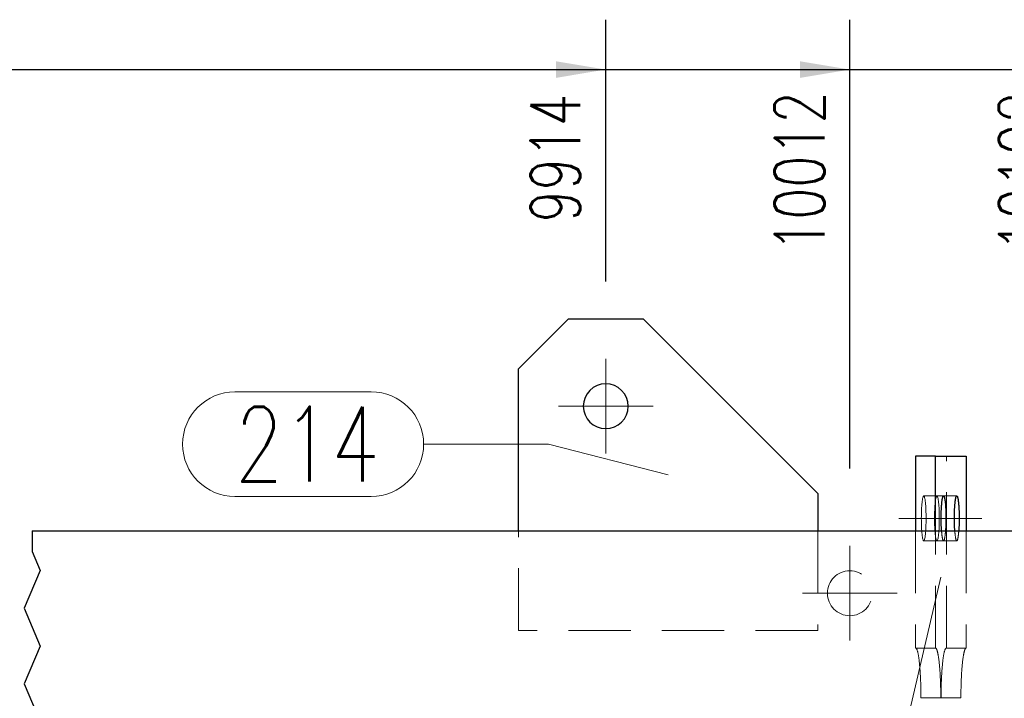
# Model space of a CAD drawing. Header units: millimetres. Extents: x -144 to 709, y 12312 to 12982.
# Tile 24 of 57: x 220 to 260, y 12394 to 12421. Entities that reach past the tile are written whole.
import ezdxf

# ---------------------------------------------------------------- set-up
doc = ezdxf.new("R2010")
doc.units = ezdxf.units.MM
doc.header["$LTSCALE"] = 10
doc.linetypes.add('HIDDEN', pattern=[0.375, 0.25, -0.125])
doc.linetypes.add('MITTE', pattern=[2, 1.25, -0.25, 0.25, -0.25])
doc.layers.get('Defpoints').update_dxf_attribs({"color": 1})
for name, color, linetype, lineweight in [('PS_Bolt', 4, 'Continuous', 13), ('PS_DIM', 4, 'Continuous', 13), ('PS_Hidden', 2, 'HIDDEN', 9), ('PS_Mid', 5, 'MITTE', 15), ('PS_Pos', 1, 'Continuous', 15), ('PS_Shape', 161, 'Continuous', 30), ('PS_SOLID', 7, 'Continuous', 30)]:
    doc.layers.add(name, color=color, linetype=linetype, lineweight=lineweight)
doc.styles.add('simplex', font='simplex.shx', dxfattribs={"width": 0.75})
doc.dimstyles.new('1_10_GŁ_DS1-LS10', dxfattribs={"dimtxt": 2, "dimasz": 2, "dimexe": 2, "dimexo": 5, "dimgap": 1, "dimtad": 1, "dimjust": 4, "dimdec": 0, "dimlfac": 10, "dimtxsty": 'simplex', "dimblk1": 'NONE', "dimsah": 1, "dimcen": 2, "dimclrd": 256, "dimclre": 256, "dimclrt": 3, "dimadec": 1, "dimazin": 0, "dimtfac": 1, "dimtdec": 0, "dimtmove": 2, "dimatfit": 3, "dimfxl": 1, "dimarcsym": 0})

# ---------------------------------------------------------------- blocks, each defined once
blk = doc.blocks.new('*D204')
at = {"layer": 'Defpoints', "color": 0, "transparency": 16777216}
for p in [(243.673, 12419.049), (243.673, 12405.549), (-62.117, 12386.549)]:
    blk.add_point(p, dxfattribs=at)
at = {"layer": 'PS_DIM', "lineweight": -2, "transparency": 16777216}
for p, q in [((-62.117, 12391.549), (-62.117, 12421.049)), ((243.673, 12410.549), (243.673, 12421.049)), ((-62.117, 12419.049), (241.673, 12419.049))]:
    blk.add_line(p, q, dxfattribs=at)
at = {"layer": 'PS_DIM', "transparency": 16777216}
blk.add_solid([(241.673, 12419.382), (241.673, 12418.715), (243.673, 12419.049)], dxfattribs=at)
at = {"layer": 'PS_DIM', "color": 3, "transparency": 16777216, "insert": (241.653, 12415.493), "char_height": 2, "attachment_point": 5, "rotation": 90, "style": 'simplex'}
blk.add_mtext('9914', dxfattribs=at)
blk = doc.blocks.new('_None')
blk = doc.blocks.new('*D205')
at = {"layer": 'Defpoints', "color": 0, "transparency": 16777216}
for p in [(253.46, 12419.049), (253.46, 12398.049), (-62.117, 12386.549)]:
    blk.add_point(p, dxfattribs=at)
at = {"layer": 'PS_DIM', "lineweight": -2, "transparency": 16777216}
for p, q in [((-62.117, 12391.549), (-62.117, 12421.049)), ((253.46, 12403.049), (253.46, 12421.049)), ((-62.117, 12419.049), (251.46, 12419.049))]:
    blk.add_line(p, q, dxfattribs=at)
at = {"layer": 'PS_DIM', "transparency": 16777216}
blk.add_solid([(251.46, 12419.382), (251.46, 12418.715), (253.46, 12419.049)], dxfattribs=at)
at = {"layer": 'PS_DIM', "color": 3, "transparency": 16777216, "insert": (251.44, 12414.957), "char_height": 2, "attachment_point": 5, "rotation": 90, "style": 'simplex'}
blk.add_mtext('10012', dxfattribs=at)
blk = doc.blocks.new('*D206')
at = {"layer": 'Defpoints', "color": 0, "transparency": 16777216}
for p in [(262.46, 12419.049), (262.46, 12398.049), (-62.117, 12386.549)]:
    blk.add_point(p, dxfattribs=at)
at = {"layer": 'PS_DIM', "lineweight": -2, "transparency": 16777216}
for p, q in [((-62.117, 12391.549), (-62.117, 12421.049)), ((262.46, 12403.049), (262.46, 12421.049)), ((-62.117, 12419.049), (260.46, 12419.049))]:
    blk.add_line(p, q, dxfattribs=at)
at = {"layer": 'PS_DIM', "transparency": 16777216}
blk.add_solid([(260.46, 12419.382), (260.46, 12418.715), (262.46, 12419.049)], dxfattribs=at)
at = {"layer": 'PS_DIM', "color": 3, "transparency": 16777216, "insert": (260.44, 12414.957), "char_height": 2, "attachment_point": 5, "rotation": 90, "style": 'simplex'}
blk.add_mtext('10102', dxfattribs=at)
blk = doc.blocks.new('*D207')
at = {"layer": 'Defpoints', "color": 0, "transparency": 16777216}
for p in [(269.322, 12419.049), (269.322, 12405.549), (-62.117, 12386.549)]:
    blk.add_point(p, dxfattribs=at)
at = {"layer": 'PS_DIM', "lineweight": -2, "transparency": 16777216}
for p, q in [((-62.117, 12391.549), (-62.117, 12421.049)), ((269.322, 12410.549), (269.322, 12421.049)), ((-62.117, 12419.049), (267.322, 12419.049))]:
    blk.add_line(p, q, dxfattribs=at)
at = {"layer": 'PS_DIM', "transparency": 16777216}
blk.add_solid([(267.322, 12419.382), (267.322, 12418.715), (269.322, 12419.049)], dxfattribs=at)
at = {"layer": 'PS_DIM', "color": 3, "transparency": 16777216, "insert": (267.302, 12415.279), "char_height": 2, "attachment_point": 5, "rotation": 90, "style": 'simplex'}
blk.add_mtext('10171', dxfattribs=at)
blk = doc.blocks.new('*D208')
at = {"layer": 'Defpoints', "color": 0, "transparency": 16777216}
for p in [(306.867, 12419.049), (306.867, 12392.449), (-62.117, 12386.549)]:
    blk.add_point(p, dxfattribs=at)
at = {"layer": 'PS_DIM', "lineweight": -2, "transparency": 16777216}
for p, q in [((-62.117, 12391.549), (-62.117, 12421.049)), ((306.867, 12397.449), (306.867, 12421.049)), ((-62.117, 12419.049), (304.867, 12419.049))]:
    blk.add_line(p, q, dxfattribs=at)
at = {"layer": 'PS_DIM', "transparency": 16777216}
blk.add_solid([(304.867, 12419.382), (304.867, 12418.715), (306.867, 12419.049)], dxfattribs=at)
at = {"layer": 'PS_DIM', "color": 3, "transparency": 16777216, "insert": (304.847, 12414.85), "char_height": 2, "attachment_point": 5, "rotation": 90, "style": 'simplex'}
blk.add_mtext('10546', dxfattribs=at)
blk = doc.blocks.new('*D209')
at = {"layer": 'Defpoints', "color": 0, "transparency": 16777216}
for p in [(393.612, 12419.049), (393.612, 12400.549), (-62.117, 12386.549)]:
    blk.add_point(p, dxfattribs=at)
at = {"layer": 'PS_DIM', "lineweight": -2, "transparency": 16777216}
for p, q in [((-62.117, 12391.549), (-62.117, 12421.049)), ((393.612, 12405.549), (393.612, 12421.049)), ((-62.117, 12419.049), (391.612, 12419.049))]:
    blk.add_line(p, q, dxfattribs=at)
at = {"layer": 'PS_DIM', "transparency": 16777216}
blk.add_solid([(391.612, 12419.382), (391.612, 12418.715), (393.612, 12419.049)], dxfattribs=at)
at = {"layer": 'PS_DIM', "color": 3, "transparency": 16777216, "insert": (391.592, 12414.957), "char_height": 2, "attachment_point": 5, "rotation": 90, "style": 'simplex'}
blk.add_mtext('12015', dxfattribs=at)
blk = doc.blocks.new('*X434')
at = {"color": 1}
for p, q in [((220.673, 12400.549), (220.673, 12399.725)), ((220.673, 12399.725), (220.994, 12398.967)), ((220.994, 12398.967), (220.352, 12397.45)), ((220.352, 12397.45), (220.994, 12395.932)), ((220.994, 12395.932), (220.352, 12394.415)), ((220.352, 12394.415), (220.994, 12392.898))]:
    blk.add_line(p, q, dxfattribs=at)
at = {"layer": 'PS_Hidden', "color": 2, "linetype": 'HIDDEN'}
for p, q in [((257.33, 12395.849), (257.33, 12403.549)), ((256.349, 12401.62), (256.343, 12401.549)), ((256.355, 12401.685), (256.349, 12401.62)), ((256.362, 12401.744), (256.355, 12401.685)), ((256.37, 12401.797), (256.362, 12401.744)), ((256.378, 12401.842), (256.37, 12401.797)), ((256.386, 12401.88), (256.378, 12401.842)), ((256.395, 12401.91), (256.386, 12401.88)), ((256.404, 12401.931), (256.395, 12401.91)), ((256.414, 12401.944), (256.404, 12401.931)), ((256.423, 12401.949), (256.414, 12401.944)), ((256.432, 12401.944), (256.423, 12401.949)), ((256.423, 12401.949), (256.423, 12401.949)), ((257.218, 12401.949), (256.423, 12401.949)), ((256.442, 12401.931), (256.432, 12401.944)), ((256.451, 12401.91), (256.442, 12401.931)), ((256.459, 12401.88), (256.451, 12401.91)), ((256.468, 12401.842), (256.459, 12401.88)), ((256.476, 12401.797), (256.468, 12401.842)), ((256.483, 12401.744), (256.476, 12401.797)), ((256.49, 12401.685), (256.483, 12401.744)), ((256.497, 12401.62), (256.49, 12401.685)), ((256.502, 12401.549), (256.497, 12401.62)), ((256.88, 12401.62), (256.874, 12401.549)), ((256.886, 12401.685), (256.88, 12401.62)), ((256.893, 12401.744), (256.886, 12401.685)), ((256.9, 12401.797), (256.893, 12401.744)), ((256.909, 12401.842), (256.9, 12401.797)), ((256.917, 12401.88), (256.909, 12401.842)), ((256.926, 12401.91), (256.917, 12401.88)), ((256.935, 12401.931), (256.926, 12401.91)), ((256.944, 12401.944), (256.935, 12401.931)), ((256.954, 12401.949), (256.944, 12401.944)), ((256.963, 12401.944), (256.954, 12401.949)), ((256.954, 12401.949), (256.954, 12401.949)), ((256.972, 12401.931), (256.963, 12401.944)), ((256.981, 12401.91), (256.972, 12401.931)), ((256.99, 12401.88), (256.981, 12401.91)), ((256.999, 12401.842), (256.99, 12401.88)), ((257.007, 12401.797), (256.999, 12401.842)), ((257.014, 12401.744), (257.007, 12401.797)), ((257.021, 12401.685), (257.014, 12401.744)), ((257.027, 12401.62), (257.021, 12401.685)), ((257.033, 12401.549), (257.027, 12401.62)), ((257.749, 12401.949), (257.218, 12401.949)), ((256.329, 12401.224), (256.328, 12401.137)), ((256.332, 12401.31), (256.329, 12401.224)), ((256.335, 12401.393), (256.332, 12401.31)), ((256.339, 12401.473), (256.335, 12401.393)), ((256.343, 12401.549), (256.339, 12401.473)), ((256.507, 12401.473), (256.502, 12401.549)), ((256.511, 12401.393), (256.507, 12401.473)), ((256.514, 12401.31), (256.511, 12401.393)), ((256.517, 12401.224), (256.514, 12401.31)), ((256.518, 12401.137), (256.517, 12401.224)), ((256.86, 12401.224), (256.858, 12401.137)), ((256.862, 12401.31), (256.86, 12401.224)), ((256.865, 12401.393), (256.862, 12401.31)), ((256.869, 12401.473), (256.865, 12401.393)), ((256.874, 12401.549), (256.869, 12401.473)), ((257.038, 12401.473), (257.033, 12401.549)), ((257.042, 12401.393), (257.038, 12401.473)), ((257.045, 12401.31), (257.042, 12401.393)), ((257.047, 12401.224), (257.045, 12401.31)), ((257.049, 12401.137), (257.047, 12401.224)), ((256.328, 12401.137), (256.327, 12401.049)), ((256.327, 12401.049), (256.328, 12400.96)), ((256.328, 12400.96), (256.329, 12400.873)), ((256.329, 12400.873), (256.332, 12400.787)), ((256.514, 12400.787), (256.517, 12400.873)), ((256.517, 12400.873), (256.518, 12400.96)), ((256.518, 12401.049), (256.518, 12401.137)), ((256.518, 12400.96), (256.518, 12401.049)), ((256.858, 12401.137), (256.858, 12401.049)), ((256.858, 12401.049), (256.858, 12400.96)), ((256.858, 12400.96), (256.86, 12400.873)), ((256.86, 12400.873), (256.862, 12400.787)), ((257.045, 12400.787), (257.047, 12400.873)), ((257.047, 12400.873), (257.049, 12400.96)), ((257.049, 12401.049), (257.049, 12401.137)), ((257.049, 12400.96), (257.049, 12401.049)), ((240.173, 12396.549), (240.173, 12400.549)), ((252.173, 12400.549), (252.173, 12396.549)), ((256.099, 12400.549), (256.099, 12395.849)), ((256.332, 12400.787), (256.335, 12400.704)), ((256.335, 12400.704), (256.339, 12400.624)), ((256.339, 12400.624), (256.343, 12400.549)), ((256.343, 12400.549), (256.349, 12400.478)), ((256.349, 12400.478), (256.355, 12400.412)), ((256.49, 12400.412), (256.497, 12400.478)), ((256.497, 12400.478), (256.502, 12400.549)), ((256.502, 12400.549), (256.507, 12400.624)), ((256.507, 12400.624), (256.511, 12400.704)), ((256.511, 12400.704), (256.514, 12400.787)), ((256.862, 12400.787), (256.865, 12400.704)), ((256.865, 12400.704), (256.869, 12400.624)), ((256.869, 12400.624), (256.874, 12400.549)), ((256.874, 12400.549), (256.88, 12400.478)), ((256.88, 12400.478), (256.886, 12400.412)), ((256.895, 12395.849), (256.895, 12400.549)), ((257.021, 12400.412), (257.027, 12400.478)), ((257.027, 12400.478), (257.033, 12400.549)), ((257.033, 12400.549), (257.038, 12400.624)), ((257.038, 12400.624), (257.042, 12400.704)), ((257.042, 12400.704), (257.045, 12400.787)), ((257.141, 12400.526), (257.139, 12400.549)), ((257.142, 12400.504), (257.141, 12400.526)), ((257.144, 12400.482), (257.142, 12400.504)), ((257.146, 12400.461), (257.144, 12400.482)), ((257.148, 12400.44), (257.146, 12400.461)), ((257.15, 12400.42), (257.148, 12400.44)), ((257.289, 12400.44), (257.287, 12400.42)), ((257.291, 12400.461), (257.289, 12400.44)), ((257.293, 12400.482), (257.291, 12400.461)), ((257.294, 12400.504), (257.293, 12400.482)), ((257.296, 12400.526), (257.294, 12400.504)), ((257.298, 12400.549), (257.296, 12400.526)), ((257.671, 12400.526), (257.67, 12400.549)), ((257.673, 12400.504), (257.671, 12400.526)), ((257.675, 12400.482), (257.673, 12400.504)), ((257.677, 12400.461), (257.675, 12400.482)), ((257.679, 12400.44), (257.677, 12400.461)), ((257.681, 12400.42), (257.679, 12400.44)), ((257.819, 12400.44), (257.817, 12400.42)), ((257.821, 12400.461), (257.819, 12400.44)), ((257.823, 12400.482), (257.821, 12400.461)), ((257.825, 12400.504), (257.823, 12400.482)), ((257.827, 12400.526), (257.825, 12400.504)), ((257.828, 12400.549), (257.827, 12400.526)), ((258.126, 12400.549), (258.126, 12395.849)), ((256.355, 12400.412), (256.362, 12400.353)), ((256.362, 12400.353), (256.37, 12400.3)), ((256.37, 12400.3), (256.378, 12400.255)), ((256.378, 12400.255), (256.386, 12400.217)), ((256.386, 12400.217), (256.395, 12400.187)), ((256.395, 12400.187), (256.404, 12400.166)), ((256.404, 12400.166), (256.414, 12400.153)), ((256.414, 12400.153), (256.423, 12400.149)), ((256.423, 12400.149), (256.432, 12400.153)), ((257.218, 12400.149), (256.423, 12400.149)), ((256.432, 12400.153), (256.442, 12400.166)), ((256.442, 12400.166), (256.451, 12400.187)), ((256.451, 12400.187), (256.459, 12400.217)), ((256.459, 12400.217), (256.468, 12400.255)), ((256.468, 12400.255), (256.476, 12400.3)), ((256.476, 12400.3), (256.483, 12400.353)), ((256.483, 12400.353), (256.49, 12400.412)), ((256.886, 12400.412), (256.893, 12400.353)), ((256.893, 12400.353), (256.9, 12400.3)), ((256.9, 12400.3), (256.909, 12400.255)), ((256.909, 12400.255), (256.917, 12400.217)), ((256.917, 12400.217), (256.926, 12400.187)), ((256.926, 12400.187), (256.935, 12400.166)), ((256.935, 12400.166), (256.944, 12400.153)), ((256.944, 12400.153), (256.954, 12400.149)), ((256.954, 12400.149), (256.963, 12400.153)), ((256.963, 12400.153), (256.972, 12400.166)), ((256.972, 12400.166), (256.981, 12400.187)), ((256.981, 12400.187), (256.99, 12400.217)), ((256.99, 12400.217), (256.999, 12400.255)), ((256.999, 12400.255), (257.007, 12400.3)), ((257.007, 12400.3), (257.014, 12400.353)), ((257.014, 12400.353), (257.021, 12400.412)), ((257.152, 12400.401), (257.15, 12400.42)), ((257.154, 12400.382), (257.152, 12400.401)), ((257.156, 12400.364), (257.154, 12400.382)), ((257.159, 12400.346), (257.156, 12400.364)), ((257.161, 12400.329), (257.159, 12400.346)), ((257.163, 12400.313), (257.161, 12400.329)), ((257.166, 12400.297), (257.163, 12400.313)), ((257.168, 12400.282), (257.166, 12400.297)), ((257.171, 12400.268), (257.168, 12400.282)), ((257.173, 12400.255), (257.171, 12400.268)), ((257.176, 12400.242), (257.173, 12400.255)), ((257.179, 12400.23), (257.176, 12400.242)), ((257.181, 12400.219), (257.179, 12400.23)), ((257.184, 12400.209), (257.181, 12400.219)), ((257.187, 12400.199), (257.184, 12400.209)), ((257.19, 12400.191), (257.187, 12400.199)), ((257.192, 12400.183), (257.19, 12400.191)), ((257.195, 12400.176), (257.192, 12400.183)), ((257.198, 12400.169), (257.195, 12400.176)), ((257.201, 12400.164), (257.198, 12400.169)), ((257.204, 12400.159), (257.201, 12400.164)), ((257.207, 12400.155), (257.204, 12400.159)), ((257.21, 12400.152), (257.207, 12400.155)), ((257.213, 12400.15), (257.21, 12400.152)), ((257.215, 12400.149), (257.213, 12400.15)), ((257.218, 12400.149), (257.215, 12400.149)), ((257.221, 12400.149), (257.218, 12400.149)), ((257.749, 12400.149), (257.218, 12400.149)), ((257.224, 12400.15), (257.221, 12400.149)), ((257.227, 12400.152), (257.224, 12400.15)), ((257.23, 12400.155), (257.227, 12400.152)), ((257.233, 12400.159), (257.23, 12400.155)), ((257.236, 12400.164), (257.233, 12400.159)), ((257.239, 12400.169), (257.236, 12400.164)), ((257.242, 12400.176), (257.239, 12400.169)), ((257.244, 12400.183), (257.242, 12400.176)), ((257.247, 12400.191), (257.244, 12400.183)), ((257.25, 12400.199), (257.247, 12400.191)), ((257.253, 12400.209), (257.25, 12400.199)), ((257.255, 12400.219), (257.253, 12400.209)), ((257.258, 12400.23), (257.255, 12400.219)), ((257.261, 12400.242), (257.258, 12400.23)), ((257.263, 12400.255), (257.261, 12400.242)), ((257.266, 12400.268), (257.263, 12400.255)), ((257.268, 12400.282), (257.266, 12400.268)), ((257.271, 12400.297), (257.268, 12400.282)), ((257.273, 12400.313), (257.271, 12400.297)), ((257.276, 12400.329), (257.273, 12400.313)), ((257.278, 12400.346), (257.276, 12400.329)), ((257.28, 12400.364), (257.278, 12400.346)), ((257.283, 12400.382), (257.28, 12400.364)), ((257.285, 12400.401), (257.283, 12400.382)), ((257.287, 12400.42), (257.285, 12400.401)), ((257.683, 12400.401), (257.681, 12400.42)), ((257.685, 12400.382), (257.683, 12400.401)), ((257.687, 12400.364), (257.685, 12400.382)), ((257.689, 12400.346), (257.687, 12400.364)), ((257.692, 12400.329), (257.689, 12400.346)), ((257.694, 12400.313), (257.692, 12400.329)), ((257.696, 12400.297), (257.694, 12400.313)), ((257.699, 12400.282), (257.696, 12400.297)), ((257.701, 12400.268), (257.699, 12400.282)), ((257.704, 12400.255), (257.701, 12400.268)), ((257.707, 12400.242), (257.704, 12400.255)), ((257.709, 12400.23), (257.707, 12400.242)), ((257.712, 12400.219), (257.709, 12400.23)), ((257.715, 12400.209), (257.712, 12400.219)), ((257.717, 12400.199), (257.715, 12400.209)), ((257.72, 12400.191), (257.717, 12400.199)), ((257.723, 12400.183), (257.72, 12400.191)), ((257.726, 12400.176), (257.723, 12400.183)), ((257.729, 12400.169), (257.726, 12400.176)), ((257.732, 12400.164), (257.729, 12400.169)), ((257.734, 12400.159), (257.732, 12400.164)), ((257.737, 12400.155), (257.734, 12400.159)), ((257.74, 12400.152), (257.737, 12400.155)), ((257.743, 12400.15), (257.74, 12400.152)), ((257.746, 12400.149), (257.743, 12400.15)), ((257.749, 12400.149), (257.746, 12400.149)), ((257.752, 12400.149), (257.749, 12400.149)), ((257.755, 12400.15), (257.752, 12400.149)), ((257.758, 12400.152), (257.755, 12400.15)), ((257.761, 12400.155), (257.758, 12400.152)), ((257.764, 12400.159), (257.761, 12400.155)), ((257.766, 12400.164), (257.764, 12400.159)), ((257.769, 12400.169), (257.766, 12400.164)), ((257.772, 12400.176), (257.769, 12400.169)), ((257.775, 12400.183), (257.772, 12400.176)), ((257.778, 12400.191), (257.775, 12400.183)), ((257.781, 12400.199), (257.778, 12400.191)), ((257.783, 12400.209), (257.781, 12400.199)), ((257.786, 12400.219), (257.783, 12400.209)), ((257.789, 12400.23), (257.786, 12400.219)), ((257.791, 12400.242), (257.789, 12400.23)), ((257.794, 12400.255), (257.791, 12400.242)), ((257.797, 12400.268), (257.794, 12400.255)), ((257.799, 12400.282), (257.797, 12400.268)), ((257.802, 12400.297), (257.799, 12400.282)), ((257.804, 12400.313), (257.802, 12400.297)), ((257.806, 12400.329), (257.804, 12400.313)), ((257.809, 12400.346), (257.806, 12400.329)), ((257.811, 12400.364), (257.809, 12400.346)), ((257.813, 12400.382), (257.811, 12400.364)), ((257.815, 12400.401), (257.813, 12400.382)), ((257.817, 12400.42), (257.815, 12400.401)), ((252.173, 12396.549), (240.173, 12396.549)), ((256.099, 12395.849), (256.895, 12395.849)), ((256.105, 12395.848), (256.099, 12395.849)), ((256.099, 12395.849), (256.099, 12395.849)), ((256.11, 12395.846), (256.105, 12395.848)), ((256.115, 12395.843), (256.11, 12395.846)), ((256.12, 12395.839), (256.115, 12395.843)), ((256.125, 12395.834), (256.12, 12395.839)), ((256.131, 12395.827), (256.125, 12395.834)), ((256.136, 12395.819), (256.131, 12395.827)), ((256.141, 12395.81), (256.136, 12395.819)), ((256.146, 12395.8), (256.141, 12395.81)), ((256.151, 12395.789), (256.146, 12395.8)), ((256.156, 12395.776), (256.151, 12395.789)), ((256.161, 12395.763), (256.156, 12395.776)), ((256.166, 12395.748), (256.161, 12395.763)), ((256.171, 12395.732), (256.166, 12395.748)), ((256.176, 12395.715), (256.171, 12395.732)), ((256.181, 12395.696), (256.176, 12395.715)), ((256.185, 12395.677), (256.181, 12395.696)), ((256.895, 12395.849), (256.9, 12395.848)), ((256.9, 12395.848), (256.905, 12395.846)), ((256.905, 12395.846), (256.911, 12395.843)), ((256.911, 12395.843), (256.916, 12395.839)), ((256.916, 12395.839), (256.921, 12395.834)), ((256.921, 12395.834), (256.926, 12395.827)), ((256.926, 12395.827), (256.931, 12395.819)), ((256.931, 12395.819), (256.936, 12395.81)), ((256.936, 12395.81), (256.941, 12395.8)), ((256.941, 12395.8), (256.946, 12395.789)), ((256.946, 12395.789), (256.952, 12395.776)), ((256.952, 12395.776), (256.957, 12395.763)), ((256.957, 12395.763), (256.961, 12395.748)), ((256.961, 12395.748), (256.966, 12395.732)), ((256.966, 12395.732), (256.971, 12395.715)), ((256.971, 12395.715), (256.976, 12395.696)), ((256.976, 12395.696), (256.981, 12395.677)), ((257.249, 12395.696), (257.244, 12395.677)), ((257.254, 12395.715), (257.249, 12395.696)), ((257.259, 12395.732), (257.254, 12395.715)), ((257.264, 12395.748), (257.259, 12395.732)), ((257.269, 12395.763), (257.264, 12395.748)), ((257.274, 12395.776), (257.269, 12395.763)), ((257.279, 12395.789), (257.274, 12395.776)), ((257.284, 12395.8), (257.279, 12395.789)), ((257.289, 12395.81), (257.284, 12395.8)), ((257.294, 12395.819), (257.289, 12395.81)), ((257.299, 12395.827), (257.294, 12395.819)), ((257.304, 12395.834), (257.299, 12395.827)), ((257.31, 12395.839), (257.304, 12395.834)), ((257.315, 12395.843), (257.31, 12395.839)), ((257.32, 12395.846), (257.315, 12395.843)), ((257.325, 12395.848), (257.32, 12395.846)), ((257.33, 12395.849), (257.325, 12395.848)), ((258.126, 12395.849), (257.33, 12395.849)), ((258.04, 12395.677), (258.045, 12395.696)), ((258.045, 12395.696), (258.05, 12395.715)), ((258.05, 12395.715), (258.054, 12395.732)), ((258.054, 12395.732), (258.059, 12395.748)), ((258.059, 12395.748), (258.064, 12395.763)), ((258.064, 12395.763), (258.069, 12395.776)), ((258.069, 12395.776), (258.074, 12395.789)), ((258.074, 12395.789), (258.079, 12395.8)), ((258.079, 12395.8), (258.085, 12395.81)), ((258.085, 12395.81), (258.09, 12395.819)), ((258.09, 12395.819), (258.095, 12395.827)), ((258.095, 12395.827), (258.1, 12395.834)), ((258.1, 12395.834), (258.105, 12395.839)), ((258.105, 12395.839), (258.11, 12395.843)), ((258.11, 12395.843), (258.116, 12395.846)), ((258.116, 12395.846), (258.121, 12395.848)), ((258.121, 12395.848), (258.126, 12395.849)), ((258.126, 12395.849), (258.126, 12395.849)), ((256.19, 12395.657), (256.185, 12395.677)), ((256.195, 12395.635), (256.19, 12395.657)), ((256.199, 12395.612), (256.195, 12395.635)), ((256.204, 12395.589), (256.199, 12395.612)), ((256.209, 12395.564), (256.204, 12395.589)), ((256.213, 12395.538), (256.209, 12395.564)), ((256.217, 12395.512), (256.213, 12395.538)), ((256.222, 12395.484), (256.217, 12395.512)), ((256.226, 12395.455), (256.222, 12395.484)), ((256.23, 12395.425), (256.226, 12395.455)), ((256.234, 12395.395), (256.23, 12395.425)), ((256.238, 12395.363), (256.234, 12395.395)), ((256.242, 12395.331), (256.238, 12395.363)), ((256.246, 12395.297), (256.242, 12395.331)), ((256.25, 12395.263), (256.246, 12395.297)), ((256.981, 12395.677), (256.986, 12395.657)), ((256.986, 12395.657), (256.99, 12395.635)), ((256.99, 12395.635), (256.995, 12395.612)), ((256.995, 12395.612), (257, 12395.589)), ((257, 12395.589), (257.004, 12395.564)), ((257.004, 12395.564), (257.008, 12395.538)), ((257.008, 12395.538), (257.013, 12395.512)), ((257.013, 12395.512), (257.017, 12395.484)), ((257.017, 12395.484), (257.021, 12395.455)), ((257.021, 12395.455), (257.025, 12395.425)), ((257.025, 12395.425), (257.03, 12395.395)), ((257.03, 12395.395), (257.034, 12395.363)), ((257.034, 12395.363), (257.037, 12395.331)), ((257.037, 12395.331), (257.041, 12395.297)), ((257.041, 12395.297), (257.045, 12395.263)), ((257.184, 12395.297), (257.18, 12395.263)), ((257.188, 12395.331), (257.184, 12395.297)), ((257.192, 12395.363), (257.188, 12395.331)), ((257.196, 12395.395), (257.192, 12395.363)), ((257.2, 12395.425), (257.196, 12395.395)), ((257.204, 12395.455), (257.2, 12395.425)), ((257.208, 12395.484), (257.204, 12395.455)), ((257.213, 12395.512), (257.208, 12395.484)), ((257.217, 12395.538), (257.213, 12395.512)), ((257.221, 12395.564), (257.217, 12395.538)), ((257.226, 12395.589), (257.221, 12395.564)), ((257.23, 12395.612), (257.226, 12395.589)), ((257.235, 12395.635), (257.23, 12395.612)), ((257.24, 12395.657), (257.235, 12395.635)), ((257.244, 12395.677), (257.24, 12395.657)), ((257.976, 12395.263), (257.98, 12395.297)), ((257.98, 12395.297), (257.983, 12395.331)), ((257.983, 12395.331), (257.987, 12395.363)), ((257.987, 12395.363), (257.991, 12395.395)), ((257.991, 12395.395), (257.995, 12395.425)), ((257.995, 12395.425), (258, 12395.455)), ((258, 12395.455), (258.004, 12395.484)), ((258.004, 12395.484), (258.008, 12395.512)), ((258.008, 12395.512), (258.012, 12395.538)), ((258.012, 12395.538), (258.017, 12395.564)), ((258.017, 12395.564), (258.021, 12395.589)), ((258.021, 12395.589), (258.026, 12395.612)), ((258.026, 12395.612), (258.031, 12395.635)), ((258.031, 12395.635), (258.035, 12395.657)), ((258.035, 12395.657), (258.04, 12395.677)), ((256.253, 12395.228), (256.25, 12395.263)), ((256.257, 12395.192), (256.253, 12395.228)), ((256.26, 12395.155), (256.257, 12395.192)), ((256.263, 12395.117), (256.26, 12395.155)), ((256.267, 12395.079), (256.263, 12395.117)), ((256.27, 12395.04), (256.267, 12395.079)), ((256.273, 12395), (256.27, 12395.04)), ((256.276, 12394.96), (256.273, 12395)), ((256.279, 12394.919), (256.276, 12394.96)), ((256.281, 12394.877), (256.279, 12394.919)), ((257.045, 12395.263), (257.049, 12395.228)), ((257.049, 12395.228), (257.052, 12395.192)), ((257.052, 12395.192), (257.056, 12395.155)), ((257.056, 12395.155), (257.059, 12395.117)), ((257.059, 12395.117), (257.062, 12395.079)), ((257.062, 12395.079), (257.065, 12395.04)), ((257.065, 12395.04), (257.068, 12395)), ((257.068, 12395), (257.071, 12394.96)), ((257.071, 12394.96), (257.074, 12394.919)), ((257.074, 12394.919), (257.077, 12394.877)), ((257.151, 12394.919), (257.148, 12394.877)), ((257.154, 12394.96), (257.151, 12394.919)), ((257.157, 12395), (257.154, 12394.96)), ((257.16, 12395.04), (257.157, 12395)), ((257.163, 12395.079), (257.16, 12395.04)), ((257.166, 12395.117), (257.163, 12395.079)), ((257.17, 12395.155), (257.166, 12395.117)), ((257.173, 12395.192), (257.17, 12395.155)), ((257.177, 12395.228), (257.173, 12395.192)), ((257.18, 12395.263), (257.177, 12395.228)), ((257.944, 12394.877), (257.947, 12394.919)), ((257.947, 12394.919), (257.949, 12394.96)), ((257.949, 12394.96), (257.952, 12395)), ((257.952, 12395), (257.955, 12395.04)), ((257.955, 12395.04), (257.959, 12395.079)), ((257.959, 12395.079), (257.962, 12395.117)), ((257.962, 12395.117), (257.965, 12395.155)), ((257.965, 12395.155), (257.969, 12395.192)), ((257.969, 12395.192), (257.972, 12395.228)), ((257.972, 12395.228), (257.976, 12395.263)), ((256.284, 12394.834), (256.281, 12394.877)), ((256.287, 12394.791), (256.284, 12394.834)), ((256.289, 12394.748), (256.287, 12394.791)), ((256.291, 12394.704), (256.289, 12394.748)), ((256.293, 12394.659), (256.291, 12394.704)), ((256.296, 12394.614), (256.293, 12394.659)), ((256.297, 12394.568), (256.296, 12394.614)), ((256.299, 12394.522), (256.297, 12394.568)), ((256.301, 12394.476), (256.299, 12394.522)), ((257.077, 12394.877), (257.08, 12394.834)), ((257.08, 12394.834), (257.082, 12394.791)), ((257.082, 12394.791), (257.084, 12394.748)), ((257.084, 12394.748), (257.087, 12394.704)), ((257.087, 12394.704), (257.089, 12394.659)), ((257.089, 12394.659), (257.091, 12394.614)), ((257.091, 12394.614), (257.093, 12394.568)), ((257.093, 12394.568), (257.095, 12394.522)), ((257.095, 12394.522), (257.096, 12394.476)), ((257.131, 12394.522), (257.129, 12394.476)), ((257.132, 12394.568), (257.131, 12394.522)), ((257.134, 12394.614), (257.132, 12394.568)), ((257.136, 12394.659), (257.134, 12394.614)), ((257.139, 12394.704), (257.136, 12394.659)), ((257.141, 12394.748), (257.139, 12394.704)), ((257.143, 12394.791), (257.141, 12394.748)), ((257.146, 12394.834), (257.143, 12394.791)), ((257.148, 12394.877), (257.146, 12394.834)), ((257.924, 12394.476), (257.926, 12394.522)), ((257.926, 12394.522), (257.928, 12394.568)), ((257.928, 12394.568), (257.93, 12394.614)), ((257.93, 12394.614), (257.932, 12394.659)), ((257.932, 12394.659), (257.934, 12394.704)), ((257.934, 12394.704), (257.936, 12394.748)), ((257.936, 12394.748), (257.939, 12394.791)), ((257.939, 12394.791), (257.941, 12394.834)), ((257.941, 12394.834), (257.944, 12394.877)), ((256.303, 12394.429), (256.301, 12394.476)), ((256.304, 12394.382), (256.303, 12394.429)), ((256.305, 12394.335), (256.304, 12394.382)), ((256.307, 12394.287), (256.305, 12394.335)), ((256.308, 12394.239), (256.307, 12394.287)), ((256.309, 12394.191), (256.308, 12394.239)), ((256.309, 12394.142), (256.309, 12394.191)), ((256.31, 12394.093), (256.309, 12394.142)), ((257.096, 12394.476), (257.098, 12394.429)), ((257.098, 12394.429), (257.099, 12394.382)), ((257.099, 12394.382), (257.101, 12394.335)), ((257.101, 12394.335), (257.102, 12394.287)), ((257.102, 12394.287), (257.103, 12394.239)), ((257.103, 12394.239), (257.104, 12394.191)), ((257.104, 12394.191), (257.105, 12394.142)), ((257.105, 12394.142), (257.106, 12394.093)), ((257.121, 12394.142), (257.12, 12394.093)), ((257.122, 12394.239), (257.121, 12394.191)), ((257.121, 12394.191), (257.121, 12394.142)), ((257.123, 12394.287), (257.122, 12394.239)), ((257.125, 12394.335), (257.123, 12394.287)), ((257.126, 12394.382), (257.125, 12394.335)), ((257.127, 12394.429), (257.126, 12394.382)), ((257.129, 12394.476), (257.127, 12394.429)), ((257.915, 12394.093), (257.916, 12394.142)), ((257.916, 12394.142), (257.917, 12394.191)), ((257.917, 12394.191), (257.918, 12394.239)), ((257.918, 12394.239), (257.919, 12394.287)), ((257.919, 12394.287), (257.92, 12394.335)), ((257.92, 12394.335), (257.921, 12394.382)), ((257.921, 12394.382), (257.923, 12394.429)), ((257.923, 12394.429), (257.924, 12394.476)), ((256.311, 12394.045), (256.31, 12394.093)), ((256.311, 12393.996), (256.311, 12394.045)), ((256.311, 12393.947), (256.311, 12393.996)), ((256.312, 12393.898), (256.311, 12393.947)), ((256.312, 12393.849), (256.312, 12393.898)), ((257.107, 12393.849), (256.312, 12393.849)), ((257.106, 12394.093), (257.106, 12394.045)), ((257.106, 12394.045), (257.107, 12393.996)), ((257.107, 12393.996), (257.107, 12393.947)), ((257.107, 12393.947), (257.107, 12393.898)), ((257.107, 12393.898), (257.107, 12393.849)), ((257.107, 12393.849), (257.107, 12393.849)), ((257.914, 12393.849), (257.107, 12393.849)), ((257.119, 12393.996), (257.118, 12393.947)), ((257.118, 12393.947), (257.118, 12393.898)), ((257.118, 12393.898), (257.118, 12393.849)), ((257.12, 12394.093), (257.119, 12394.045)), ((257.119, 12394.045), (257.119, 12393.996)), ((257.914, 12393.996), (257.915, 12394.045)), ((257.914, 12393.947), (257.914, 12393.996)), ((257.914, 12393.898), (257.914, 12393.947)), ((257.914, 12393.849), (257.914, 12393.898)), ((257.915, 12394.045), (257.915, 12394.093))]:
    blk.add_line(p, q, dxfattribs=at)
at = {"layer": 'PS_Hidden', "color": 2, "extrusion": (0, 0, -1)}
blk.add_circle((-253.46, 12398.049), 0.9, dxfattribs=at)
at = {"layer": 'PS_Mid', "color": 5, "linetype": 'MITTE'}
for p, q in [((243.673, 12407.449), (243.673, 12403.649)), ((245.573, 12405.549), (241.773, 12405.549)), ((255.423, 12401.049), (258.218, 12401.049)), ((255.954, 12401.049), (258.749, 12401.049)), ((253.46, 12399.949), (253.46, 12396.149)), ((255.36, 12398.049), (251.56, 12398.049))]:
    blk.add_line(p, q, dxfattribs=at)
at = {"layer": 'PS_SOLID', "color": 7, "linetype": 'Continuous'}
for p, q in [((242.173, 12409.049), (240.173, 12407.049)), ((242.173, 12409.049), (245.173, 12409.049)), ((252.173, 12402.049), (245.173, 12409.049)), ((240.173, 12400.549), (240.173, 12407.049)), ((256.895, 12403.549), (256.099, 12403.549)), ((256.099, 12403.549), (256.099, 12400.549)), ((256.895, 12403.549), (258.126, 12403.549)), ((256.895, 12400.549), (256.895, 12403.549)), ((258.126, 12403.549), (258.126, 12400.549)), ((252.173, 12402.049), (252.173, 12400.549)), ((257.143, 12401.6), (257.145, 12401.624)), ((257.145, 12401.624), (257.147, 12401.647)), ((257.147, 12401.647), (257.149, 12401.669)), ((257.149, 12401.669), (257.151, 12401.691)), ((257.151, 12401.691), (257.154, 12401.712)), ((257.154, 12401.712), (257.156, 12401.732)), ((257.156, 12401.732), (257.159, 12401.751)), ((257.159, 12401.751), (257.161, 12401.77)), ((257.161, 12401.77), (257.164, 12401.788)), ((257.164, 12401.788), (257.167, 12401.805)), ((257.167, 12401.805), (257.169, 12401.821)), ((257.169, 12401.821), (257.172, 12401.836)), ((257.172, 12401.836), (257.175, 12401.85)), ((257.175, 12401.85), (257.178, 12401.863)), ((257.178, 12401.863), (257.181, 12401.876)), ((257.181, 12401.876), (257.184, 12401.887)), ((257.184, 12401.887), (257.187, 12401.898)), ((257.187, 12401.898), (257.19, 12401.907)), ((257.19, 12401.907), (257.193, 12401.916)), ((257.193, 12401.916), (257.196, 12401.924)), ((257.196, 12401.924), (257.199, 12401.93)), ((257.199, 12401.93), (257.202, 12401.936)), ((257.202, 12401.936), (257.206, 12401.94)), ((257.206, 12401.94), (257.209, 12401.944)), ((257.209, 12401.944), (257.212, 12401.947)), ((257.212, 12401.947), (257.215, 12401.948)), ((257.215, 12401.948), (257.218, 12401.949)), ((257.218, 12401.949), (257.222, 12401.948)), ((257.222, 12401.948), (257.225, 12401.947)), ((257.225, 12401.947), (257.228, 12401.944)), ((257.228, 12401.944), (257.231, 12401.94)), ((257.231, 12401.94), (257.234, 12401.936)), ((257.234, 12401.936), (257.238, 12401.93)), ((257.238, 12401.93), (257.241, 12401.924)), ((257.241, 12401.924), (257.244, 12401.916)), ((257.244, 12401.916), (257.247, 12401.907)), ((257.247, 12401.907), (257.25, 12401.898)), ((257.25, 12401.898), (257.253, 12401.887)), ((257.253, 12401.887), (257.256, 12401.876)), ((257.256, 12401.876), (257.259, 12401.863)), ((257.259, 12401.863), (257.262, 12401.85)), ((257.262, 12401.85), (257.265, 12401.836)), ((257.265, 12401.836), (257.267, 12401.821)), ((257.267, 12401.821), (257.27, 12401.805)), ((257.27, 12401.805), (257.273, 12401.788)), ((257.273, 12401.788), (257.276, 12401.77)), ((257.276, 12401.77), (257.278, 12401.751)), ((257.278, 12401.751), (257.281, 12401.732)), ((257.281, 12401.732), (257.283, 12401.712)), ((257.283, 12401.712), (257.285, 12401.691)), ((257.285, 12401.691), (257.288, 12401.669)), ((257.288, 12401.669), (257.29, 12401.647)), ((257.29, 12401.647), (257.292, 12401.624)), ((257.292, 12401.624), (257.294, 12401.6)), ((257.674, 12401.6), (257.676, 12401.624)), ((257.676, 12401.624), (257.678, 12401.647)), ((257.678, 12401.647), (257.68, 12401.669)), ((257.68, 12401.669), (257.682, 12401.691)), ((257.682, 12401.691), (257.684, 12401.712)), ((257.684, 12401.712), (257.687, 12401.732)), ((257.687, 12401.732), (257.689, 12401.751)), ((257.689, 12401.751), (257.692, 12401.77)), ((257.692, 12401.77), (257.694, 12401.788)), ((257.694, 12401.788), (257.697, 12401.805)), ((257.697, 12401.805), (257.7, 12401.821)), ((257.7, 12401.821), (257.703, 12401.836)), ((257.703, 12401.836), (257.706, 12401.85)), ((257.706, 12401.85), (257.708, 12401.863)), ((257.708, 12401.863), (257.711, 12401.876)), ((257.711, 12401.876), (257.714, 12401.887)), ((257.714, 12401.887), (257.717, 12401.898)), ((257.717, 12401.898), (257.72, 12401.907)), ((257.72, 12401.907), (257.724, 12401.916)), ((257.724, 12401.916), (257.727, 12401.924)), ((257.727, 12401.924), (257.73, 12401.93)), ((257.73, 12401.93), (257.733, 12401.936)), ((257.733, 12401.936), (257.736, 12401.94)), ((257.736, 12401.94), (257.739, 12401.944)), ((257.739, 12401.944), (257.743, 12401.947)), ((257.743, 12401.947), (257.746, 12401.948)), ((257.746, 12401.948), (257.749, 12401.949)), ((257.749, 12401.949), (257.752, 12401.948)), ((257.752, 12401.948), (257.755, 12401.947)), ((257.755, 12401.947), (257.759, 12401.944)), ((257.759, 12401.944), (257.762, 12401.94)), ((257.762, 12401.94), (257.765, 12401.936)), ((257.765, 12401.936), (257.768, 12401.93)), ((257.768, 12401.93), (257.771, 12401.924)), ((257.771, 12401.924), (257.774, 12401.916)), ((257.774, 12401.916), (257.778, 12401.907)), ((257.778, 12401.907), (257.781, 12401.898)), ((257.781, 12401.898), (257.784, 12401.887)), ((257.784, 12401.887), (257.787, 12401.876)), ((257.787, 12401.876), (257.79, 12401.863)), ((257.79, 12401.863), (257.792, 12401.85)), ((257.792, 12401.85), (257.795, 12401.836)), ((257.795, 12401.836), (257.798, 12401.821)), ((257.798, 12401.821), (257.801, 12401.805)), ((257.801, 12401.805), (257.804, 12401.788)), ((257.804, 12401.788), (257.806, 12401.77)), ((257.806, 12401.77), (257.809, 12401.751)), ((257.809, 12401.751), (257.811, 12401.732)), ((257.811, 12401.732), (257.814, 12401.712)), ((257.814, 12401.712), (257.816, 12401.691)), ((257.816, 12401.691), (257.818, 12401.669)), ((257.818, 12401.669), (257.82, 12401.647)), ((257.82, 12401.647), (257.822, 12401.624)), ((257.822, 12401.624), (257.824, 12401.6)), ((257.125, 12401.246), (257.126, 12401.275)), ((257.125, 12401.216), (257.125, 12401.246)), ((257.126, 12401.275), (257.127, 12401.305)), ((257.127, 12401.305), (257.128, 12401.334)), ((257.128, 12401.334), (257.129, 12401.362)), ((257.129, 12401.362), (257.13, 12401.391)), ((257.13, 12401.391), (257.131, 12401.418)), ((257.131, 12401.418), (257.133, 12401.446)), ((257.133, 12401.446), (257.134, 12401.473)), ((257.134, 12401.473), (257.136, 12401.499)), ((257.136, 12401.499), (257.137, 12401.525)), ((257.137, 12401.525), (257.139, 12401.551)), ((257.139, 12401.551), (257.141, 12401.576)), ((257.141, 12401.576), (257.143, 12401.6)), ((257.294, 12401.6), (257.296, 12401.576)), ((257.296, 12401.576), (257.298, 12401.551)), ((257.298, 12401.551), (257.299, 12401.525)), ((257.299, 12401.525), (257.301, 12401.499)), ((257.301, 12401.499), (257.303, 12401.473)), ((257.303, 12401.473), (257.304, 12401.446)), ((257.304, 12401.446), (257.305, 12401.418)), ((257.305, 12401.418), (257.307, 12401.391)), ((257.307, 12401.391), (257.308, 12401.362)), ((257.308, 12401.362), (257.309, 12401.334)), ((257.309, 12401.334), (257.31, 12401.305)), ((257.31, 12401.305), (257.311, 12401.275)), ((257.311, 12401.275), (257.312, 12401.246)), ((257.312, 12401.246), (257.312, 12401.216)), ((257.655, 12401.216), (257.656, 12401.246)), ((257.656, 12401.246), (257.657, 12401.275)), ((257.657, 12401.305), (257.658, 12401.334)), ((257.657, 12401.275), (257.657, 12401.305)), ((257.658, 12401.334), (257.659, 12401.362)), ((257.659, 12401.362), (257.661, 12401.391)), ((257.661, 12401.391), (257.662, 12401.418)), ((257.662, 12401.418), (257.663, 12401.446)), ((257.663, 12401.446), (257.665, 12401.473)), ((257.665, 12401.473), (257.666, 12401.499)), ((257.666, 12401.499), (257.668, 12401.525)), ((257.668, 12401.525), (257.67, 12401.551)), ((257.67, 12401.551), (257.672, 12401.576)), ((257.672, 12401.576), (257.674, 12401.6)), ((257.824, 12401.6), (257.826, 12401.576)), ((257.826, 12401.576), (257.828, 12401.551)), ((257.828, 12401.551), (257.83, 12401.525)), ((257.83, 12401.525), (257.832, 12401.499)), ((257.832, 12401.499), (257.833, 12401.473)), ((257.833, 12401.473), (257.835, 12401.446)), ((257.835, 12401.446), (257.836, 12401.418)), ((257.836, 12401.418), (257.837, 12401.391)), ((257.837, 12401.391), (257.839, 12401.362)), ((257.839, 12401.362), (257.84, 12401.334)), ((257.84, 12401.334), (257.841, 12401.305)), ((257.841, 12401.305), (257.841, 12401.275)), ((257.841, 12401.275), (257.842, 12401.246)), ((257.842, 12401.246), (257.843, 12401.216)), ((257.123, 12401.126), (257.124, 12401.156)), ((257.123, 12401.096), (257.123, 12401.126)), ((257.123, 12401.065), (257.123, 12401.096)), ((257.123, 12401.035), (257.123, 12401.065)), ((257.123, 12401.004), (257.123, 12401.035)), ((257.123, 12400.974), (257.123, 12401.004)), ((257.124, 12400.944), (257.123, 12400.974)), ((257.124, 12401.186), (257.125, 12401.216)), ((257.124, 12401.156), (257.124, 12401.186)), ((257.124, 12400.914), (257.124, 12400.944)), ((257.124, 12400.884), (257.124, 12400.914)), ((257.125, 12400.854), (257.124, 12400.884)), ((257.126, 12400.825), (257.125, 12400.854)), ((257.127, 12400.795), (257.126, 12400.825)), ((257.311, 12400.825), (257.31, 12400.795)), ((257.312, 12400.854), (257.311, 12400.825)), ((257.312, 12401.216), (257.313, 12401.186)), ((257.313, 12400.914), (257.312, 12400.884)), ((257.312, 12400.884), (257.312, 12400.854)), ((257.313, 12401.186), (257.313, 12401.156)), ((257.313, 12401.156), (257.314, 12401.126)), ((257.314, 12400.974), (257.313, 12400.944)), ((257.313, 12400.944), (257.313, 12400.914)), ((257.314, 12401.126), (257.314, 12401.096)), ((257.314, 12401.096), (257.314, 12401.065)), ((257.314, 12401.065), (257.314, 12401.035)), ((257.314, 12401.035), (257.314, 12401.004)), ((257.314, 12401.004), (257.314, 12400.974)), ((257.654, 12401.156), (257.655, 12401.186)), ((257.654, 12401.126), (257.654, 12401.156)), ((257.654, 12401.096), (257.654, 12401.126)), ((257.654, 12401.065), (257.654, 12401.096)), ((257.654, 12401.035), (257.654, 12401.065)), ((257.654, 12401.004), (257.654, 12401.035)), ((257.654, 12400.974), (257.654, 12401.004)), ((257.654, 12400.944), (257.654, 12400.974)), ((257.655, 12400.914), (257.654, 12400.944)), ((257.655, 12401.186), (257.655, 12401.216)), ((257.655, 12400.884), (257.655, 12400.914)), ((257.656, 12400.854), (257.655, 12400.884)), ((257.657, 12400.825), (257.656, 12400.854)), ((257.657, 12400.795), (257.657, 12400.825)), ((257.842, 12400.825), (257.841, 12400.795)), ((257.843, 12400.884), (257.842, 12400.854)), ((257.842, 12400.854), (257.842, 12400.825)), ((257.843, 12401.216), (257.843, 12401.186)), ((257.843, 12401.186), (257.844, 12401.156)), ((257.844, 12400.944), (257.843, 12400.914)), ((257.843, 12400.914), (257.843, 12400.884)), ((257.844, 12401.156), (257.844, 12401.126)), ((257.844, 12401.126), (257.844, 12401.096)), ((257.844, 12401.096), (257.845, 12401.065)), ((257.845, 12401.035), (257.844, 12401.004)), ((257.844, 12401.004), (257.844, 12400.974)), ((257.844, 12400.974), (257.844, 12400.944)), ((257.845, 12401.065), (257.845, 12401.035)), ((220.673, 12400.549), (329.064, 12400.549)), ((257.128, 12400.766), (257.127, 12400.795)), ((257.129, 12400.738), (257.128, 12400.766)), ((257.13, 12400.709), (257.129, 12400.738)), ((257.131, 12400.681), (257.13, 12400.709)), ((257.133, 12400.654), (257.131, 12400.681)), ((257.134, 12400.627), (257.133, 12400.654)), ((257.136, 12400.6), (257.134, 12400.627)), ((257.137, 12400.574), (257.136, 12400.6)), ((257.139, 12400.549), (257.137, 12400.574)), ((257.3, 12400.574), (257.298, 12400.549)), ((257.298, 12400.549), (257.298, 12400.549)), ((257.301, 12400.6), (257.3, 12400.574)), ((257.303, 12400.627), (257.301, 12400.6)), ((257.304, 12400.654), (257.303, 12400.627)), ((257.306, 12400.681), (257.304, 12400.654)), ((257.307, 12400.709), (257.306, 12400.681)), ((257.308, 12400.738), (257.307, 12400.709)), ((257.309, 12400.766), (257.308, 12400.738)), ((257.31, 12400.795), (257.309, 12400.766)), ((257.658, 12400.766), (257.657, 12400.795)), ((257.659, 12400.738), (257.658, 12400.766)), ((257.661, 12400.709), (257.659, 12400.738)), ((257.662, 12400.681), (257.661, 12400.709)), ((257.663, 12400.654), (257.662, 12400.681)), ((257.665, 12400.627), (257.663, 12400.654)), ((257.666, 12400.6), (257.665, 12400.627)), ((257.668, 12400.574), (257.666, 12400.6)), ((257.67, 12400.549), (257.668, 12400.574)), ((257.83, 12400.574), (257.828, 12400.549)), ((257.828, 12400.549), (257.828, 12400.549)), ((257.832, 12400.6), (257.83, 12400.574)), ((257.833, 12400.627), (257.832, 12400.6)), ((257.835, 12400.654), (257.833, 12400.627)), ((257.836, 12400.681), (257.835, 12400.654)), ((257.837, 12400.709), (257.836, 12400.681)), ((257.839, 12400.738), (257.837, 12400.709)), ((257.84, 12400.766), (257.839, 12400.738)), ((257.841, 12400.795), (257.84, 12400.766))]:
    blk.add_line(p, q, dxfattribs=at)
at = {"layer": 'PS_SOLID', "color": 7, "extrusion": (0, 0, -1)}
blk.add_circle((-243.673, 12405.549), 0.9, dxfattribs=at)
blk = doc.blocks.new('*X446')
at = {"color": 4, "linetype": 'Continuous'}
blk.add_line((253.46, 12398.049), (253.46, 12398.049), dxfattribs=at)
blk.add_line((253.46, 12398.049), (253.46, 12398.049), dxfattribs=at)
blk.add_line((253.46, 12398.049), (253.46, 12398.049), dxfattribs=at)
blk.add_line((253.46, 12398.049), (253.46, 12398.049), dxfattribs=at)
blk.add_line((253.46, 12398.049), (253.46, 12398.049), dxfattribs=at)
blk = doc.blocks.new('*X474')
at = {"color": 1}
for p, q in [((257.113, 12398.699), (252.903, 12380.729)), ((240.446, 12382.829), (245.803, 12382.829)), ((247.903, 12380.729), (252.903, 12380.729)), ((240.446, 12378.629), (245.803, 12378.629))]:
    blk.add_line(p, q, dxfattribs=at)
for centre, start, end in [((240.446, 12380.729), 90, 270), ((245.803, 12380.729), 270, 90)]:
    blk.add_arc(centre, 2.1, start, end, dxfattribs=at)
at = {"color": 2, "style": 'simplex', "width": 0.75}
blk.add_text('217', height=3, dxfattribs=at).set_placement((240.446, 12379.229))
blk = doc.blocks.new('*X478')
at = {"color": 1}
for p, q in [((228.806, 12406.127), (234.271, 12406.127)), ((236.371, 12404.027), (241.371, 12404.027)), ((246.173, 12402.799), (241.371, 12404.027)), ((228.806, 12401.927), (234.271, 12401.927))]:
    blk.add_line(p, q, dxfattribs=at)
for centre, start, end in [((228.806, 12404.027), 90, 270), ((234.271, 12404.027), 270, 90)]:
    blk.add_arc(centre, 2.1, start, end, dxfattribs=at)
at = {"color": 2, "style": 'simplex', "width": 0.75}
blk.add_text('214', height=3, dxfattribs=at).set_placement((228.806, 12402.527))

msp = doc.modelspace()

# ---------------------------------------------------------------- block references
at = {"layer": 'PS_Bolt', "color": 4}
msp.add_blockref('*X446', (0, 0), dxfattribs=at)
at = {"layer": 'PS_Pos'}
for name in ['*X478', '*X474']:
    msp.add_blockref(name, (0, 0), dxfattribs=at)
at = {"layer": 'PS_Shape', "color": 6}
msp.add_blockref('*X434', (0, 0), dxfattribs=at)

# ---------------------------------------------------------------- dimensions: what is measured, and where the dimension line sits
at = {"layer": 'PS_DIM'}
for base, p2, text, picture, middle in [((243.673, 12419.049), (243.673, 12405.549), '9914', '*D204', (241.653, 12415.493)), ((253.46, 12419.049), (253.46, 12398.049), '10012', '*D205', (251.44, 12414.957)), ((262.46, 12419.049), (262.46, 12398.049), '10102', '*D206', (260.44, 12414.957)), ((269.322, 12419.049), (269.322, 12405.549), '10171', '*D207', (267.302, 12415.279)), ((306.867, 12419.049), (306.867, 12392.449), '10546', '*D208', (304.847, 12414.85)), ((393.612, 12419.049), (393.612, 12400.549), '12015', '*D209', (391.592, 12414.957))]:
    dim = msp.add_linear_dim(base=base, p1=(-62.117, 12386.549), p2=p2, text=text, dimstyle='1_10_GŁ_DS1-LS10', dxfattribs=at)
    dim.commit()
    dim.dimension.update_dxf_attribs({"geometry": picture, "text_midpoint": middle, "dimtype": 128, "text_rotation": 90})

doc.saveas('drawing.dxf')
